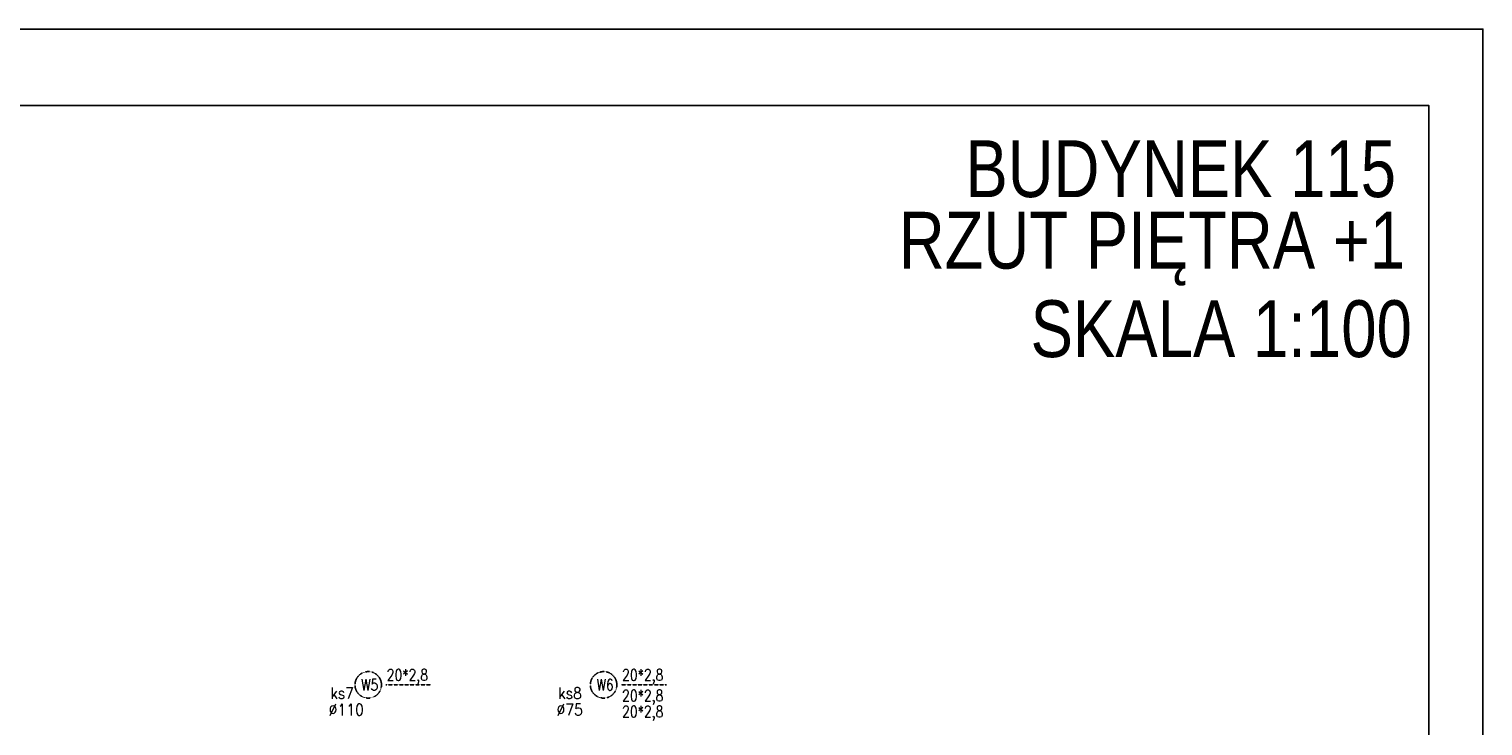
# Model space of a CAD drawing. Header units: millimetres. Extents: x 116 to 15750, y -6945 to 9999.
# Tile 150 of 150: x 6590 to 8125, y 9263 to 9999. Entities that reach past the tile are written whole.
import ezdxf

# ---------------------------------------------------------------- set-up
doc = ezdxf.new("R2010")
doc.units = ezdxf.units.MM
doc.linetypes.add('DASHED2', pattern=[0.375, 0.25, -0.125])
for name, color, linetype in [('1-OPIS', 252, 'Continuous'), ('IS KAN_S_OPIS', 2, 'Continuous'), ('IS opis woda', 7, 'DASHED2'), ('TABELKA', 252, 'Continuous')]:
    doc.layers.add(name, color=color, linetype=linetype)
doc.styles.add('ARIAL', font='arial.ttf', dxfattribs={"width": 0.8})
doc.styles.add('TECH', font='simplex.shx')

msp = doc.modelspace()

# ---------------------------------------------------------------- linework, layer by layer
at = {"layer": 'IS opis woda'}
for p, q in [((7014.1, 9306.2), (6966.4, 9306.2)), ((7262.7, 9306.2), (7214.9, 9306.2))]:
    msp.add_line(p, q, dxfattribs=at)
for centre in [(6947.9, 9306.2), (7196.4, 9306.2)]:
    msp.add_circle(centre, 14, dxfattribs=at)
at = {"layer": 'TABELKA'}
for points in [[(116.6, 9999), (116.6, 7029), (8124.8, 7029), (8124.8, 9999)], [(116.6, 9999), (116.6, 7029), (8124.8, 7029), (8124.8, 9999)], [(264.4, 7080.8), (8067.6, 7080.8), (8067.6, 9918.3), (264.4, 9918.3)]]:
    msp.add_lwpolyline(points, close=True, dxfattribs=at)

# ---------------------------------------------------------------- texts
at = {"layer": '1-OPIS', "char_height": 60, "width": 932.298, "attachment_point": 5, "style": 'ARIAL'}
for s, insert in [('{\\fArial|b0|i0|c0|p0;BUDYNEK 115}', (7805.7, 9851)), ('{\\fArial|b0|i0|c0|p0;RZUT PI\\fArial|b0|i0|c238|p0;ĘTRA +1}', (7775.4, 9766.8)), ('{\\fArial|b0|i0|c0|p0;SKALA 1:100}', (7848.5, 9682))]:
    msp.add_mtext(s, dxfattribs=dict(at, insert=insert))
at = {"layer": 'IS KAN_S_OPIS', "style": 'TECH', "width": 0.9}
for s, p in [('ks7', (6907.8, 9291.4, -26.7)), ('ks8', (7148.4, 9291.4, -26.7)), ('∅110', (6906.2, 9274, -53.4)), ('∅75', (7146.7, 9274, -53.4))]:
    msp.add_text(s, height=12, dxfattribs=at).set_placement(p)
at = {"layer": 'IS opis woda', "style": 'TECH', "width": 0.8}
for s, p in [('20*2,8', (6967.4, 9310.7, -53.4)), ('20*2,8', (7215.9, 9310.7, -53.4)), ('W5', (6940.4, 9300.2)), ('W6', (7189, 9300.2)), ('20*2,8', (7215.9, 9288.8, -53.4)), ('20*2,8', (7215.9, 9272, -53.4))]:
    msp.add_text(s, height=12, dxfattribs=at).set_placement(p)

doc.saveas('drawing.dxf')
